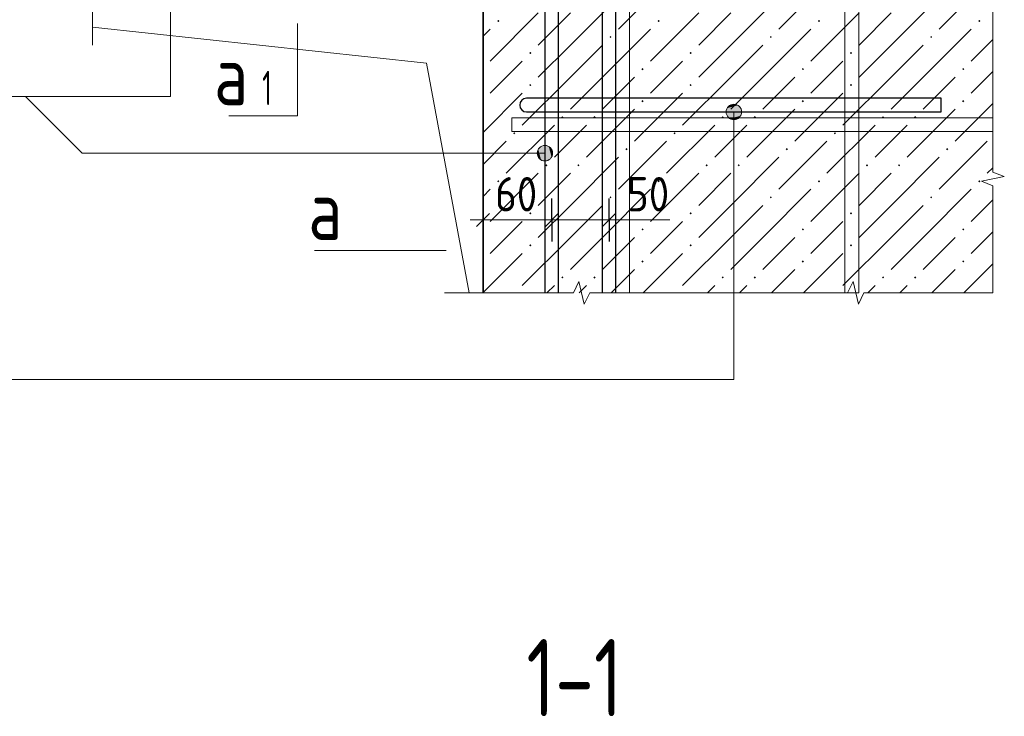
# Model space of a CAD drawing. Header units: millimetres. Extents: x 0 to 50400, y 0 to 35640.
# Tile 20 of 40: x 6599 to 13476, y 22687 to 27555. Entities that reach past the tile are written whole.
import ezdxf

# ---------------------------------------------------------------- set-up
doc = ezdxf.new("R2010")
doc.units = ezdxf.units.MM
for name, color, linetype, lineweight in [('Standard', 7, 'Continuous', 25), ('Размерная линия_ общее', 7, 'Continuous', 13), ('Текст_ общее', 7, 'Continuous', 25)]:
    doc.layers.add(name, color=color, linetype=linetype, lineweight=lineweight)
doc.styles.add('ISOCPEUR', font='txt')

msp = doc.modelspace()

# ---------------------------------------------------------------- hatches: boundary and pattern name
at = {"layer": 'Standard', "linetype": 'Continuous', "lineweight": 13, "transparency": 33554687}
for points in [[(9933.7, 27545.3), (9941.5, 27553.1), (9949.3, 27545.3), (9941.5, 27537.6)], [(11053.7, 27545.3), (11061.5, 27553.1), (11069.3, 27545.3), (11061.5, 27537.6)], [(12173.7, 27545.3), (12181.5, 27553.1), (12189.3, 27545.3), (12181.5, 27537.6)], [(13293.7, 27545.3), (13301.5, 27553.1), (13309.3, 27545.3), (13301.5, 27537.6)], [(10717.7, 27433.4), (10725.5, 27441.2), (10733.3, 27433.4), (10725.5, 27425.6)], [(11837.7, 27433.4), (11845.5, 27441.2), (11853.3, 27433.4), (11845.5, 27425.6)], [(12957.7, 27433.4), (12965.5, 27441.2), (12973.3, 27433.4), (12965.5, 27425.6)], [(10157.7, 27321.4), (10165.5, 27329.2), (10173.3, 27321.4), (10165.5, 27313.6)], [(11277.7, 27321.4), (11285.5, 27329.2), (11293.3, 27321.4), (11285.5, 27313.6)], [(12397.7, 27321.4), (12405.5, 27329.2), (12413.3, 27321.4), (12405.5, 27313.6)], [(9835.5, 27211.1), (9837.3, 27209.3), (9835.5, 27207.6)], [(10941.7, 27209.3), (10949.5, 27217.1), (10957.3, 27209.3), (10949.5, 27201.5)], [(12061.7, 27209.3), (12069.5, 27217.1), (12077.3, 27209.3), (12069.5, 27201.5)], [(13181.7, 27209.3), (13189.5, 27217.1), (13197.3, 27209.3), (13189.5, 27201.5)], [(10157.7, 27097.4), (10165.5, 27105.2), (10173.3, 27097.4), (10165.5, 27089.6)], [(11277.7, 27097.4), (11285.5, 27105.2), (11293.3, 27097.4), (11285.5, 27089.6)], [(12397.7, 27097.4), (12405.5, 27105.2), (12413.3, 27097.4), (12405.5, 27089.6)], [(9835.5, 26987.1), (9837.3, 26985.3), (9835.5, 26983.6)], [(10941.7, 26985.3), (10949.5, 26993.2), (10957.3, 26985.3), (10949.5, 26977.6)], [(12061.7, 26985.3), (12069.5, 26993.2), (12077.3, 26985.3), (12069.5, 26977.6)], [(13181.7, 26985.3), (13189.5, 26993.2), (13197.3, 26985.3), (13189.5, 26977.6)], [(10381.7, 26873.3), (10389.5, 26881.1), (10397.3, 26873.3), (10389.5, 26865.5)], [(10605.7, 26873.3), (10613.5, 26881.1), (10621.3, 26873.3), (10613.5, 26865.5)], [(11501.7, 26873.3), (11509.5, 26881.1), (11517.3, 26873.3), (11509.5, 26865.5)], [(11725.7, 26873.3), (11733.5, 26881.1), (11741.3, 26873.3), (11733.5, 26865.5)], [(12621.7, 26873.3), (12629.5, 26881.1), (12637.3, 26873.3), (12629.5, 26865.5)], [(12845.7, 26873.3), (12853.5, 26881.1), (12861.3, 26873.3), (12853.5, 26865.5)], [(10045.7, 26761.4), (10053.5, 26769.1), (10061.3, 26761.4), (10053.5, 26753.6)], [(11165.7, 26761.4), (11173.5, 26769.1), (11181.3, 26761.4), (11173.5, 26753.6)], [(12285.7, 26761.4), (12293.5, 26769.1), (12301.3, 26761.4), (12293.5, 26753.6)], [(10829.7, 26649.4), (10837.5, 26657.2), (10845.3, 26649.4), (10837.5, 26641.5)], [(11949.7, 26649.4), (11957.5, 26657.2), (11965.3, 26649.4), (11957.5, 26641.5)], [(13069.7, 26649.4), (13077.5, 26657.2), (13085.3, 26649.4), (13077.5, 26641.5)], [(10269.7, 26537.4), (10277.5, 26545.2), (10285.3, 26537.4), (10277.5, 26529.6)], [(10493.7, 26537.4), (10501.5, 26545.2), (10509.3, 26537.4), (10501.5, 26529.6)], [(11389.7, 26537.4), (11397.5, 26545.2), (11405.3, 26537.4), (11397.5, 26529.6)], [(11613.7, 26537.4), (11621.5, 26545.2), (11629.3, 26537.4), (11621.5, 26529.6)], [(12509.7, 26537.4), (12517.5, 26545.2), (12525.3, 26537.4), (12517.5, 26529.6)], [(12733.7, 26537.4), (12741.5, 26545.2), (12749.3, 26537.4), (12741.5, 26529.6)], [(9933.7, 26425.3), (9941.5, 26433.1), (9949.3, 26425.3), (9941.5, 26417.6)], [(11053.7, 26425.3), (11061.5, 26433.1), (11069.3, 26425.3), (11061.5, 26417.6)], [(12173.7, 26425.3), (12181.5, 26433.1), (12189.3, 26425.3), (12181.5, 26417.6)], [(13293.7, 26425.3), (13301.5, 26433.1), (13309.3, 26425.3), (13301.5, 26417.6)], [(10717.7, 26313.4), (10725.5, 26321.2), (10733.3, 26313.4), (10725.5, 26305.5)], [(11837.7, 26313.4), (11845.5, 26321.2), (11853.3, 26313.4), (11845.5, 26305.5)], [(12957.7, 26313.4), (12965.5, 26321.2), (12973.3, 26313.4), (12965.5, 26305.5)], [(10157.7, 26201.4), (10165.5, 26209.1), (10173.3, 26201.4), (10165.5, 26193.6)], [(11277.7, 26201.4), (11285.5, 26209.1), (11293.3, 26201.4), (11285.5, 26193.6)], [(12397.7, 26201.4), (12405.5, 26209.1), (12413.3, 26201.4), (12405.5, 26193.6)], [(9835.5, 26091.1), (9837.3, 26089.4), (9835.5, 26087.6)], [(10941.7, 26089.4), (10949.5, 26097.2), (10957.3, 26089.4), (10949.5, 26081.6)], [(12061.7, 26089.4), (12069.5, 26097.2), (12077.3, 26089.4), (12069.5, 26081.6)], [(13181.7, 26089.4), (13189.5, 26097.2), (13197.3, 26089.4), (13189.5, 26081.6)], [(10157.7, 25977.4), (10165.5, 25985.2), (10173.3, 25977.4), (10165.5, 25969.5)], [(11277.7, 25977.4), (11285.5, 25985.2), (11293.3, 25977.4), (11285.5, 25969.5)], [(12397.7, 25977.4), (12405.5, 25985.2), (12413.3, 25977.4), (12405.5, 25969.5)], [(9835.5, 25867.1), (9837.3, 25865.3), (9835.5, 25863.6)], [(10941.7, 25865.3), (10949.5, 25873.1), (10957.3, 25865.3), (10949.5, 25857.6)], [(12061.7, 25865.3), (12069.5, 25873.1), (12077.3, 25865.3), (12069.5, 25857.6)], [(13181.7, 25865.3), (13189.5, 25873.1), (13197.3, 25865.3), (13189.5, 25857.6)], [(10381.7, 25753.4), (10389.5, 25761.2), (10397.3, 25753.4), (10389.5, 25745.6)], [(10605.7, 25753.4), (10613.5, 25761.2), (10621.3, 25753.4), (10613.5, 25745.6)], [(11501.7, 25753.4), (11509.5, 25761.2), (11517.3, 25753.4), (11509.5, 25745.6)], [(11725.7, 25753.4), (11733.5, 25761.2), (11741.3, 25753.4), (11733.5, 25745.6)], [(12621.7, 25753.4), (12629.5, 25761.2), (12637.3, 25753.4), (12629.5, 25745.6)], [(12845.7, 25753.4), (12853.5, 25761.2), (12861.3, 25753.4), (12853.5, 25745.6)], [(10050.2, 25645.9), (10053.5, 25649.2), (10056.7, 25645.9)], [(11170.2, 25645.9), (11173.5, 25649.2), (11176.7, 25645.9)], [(12290.3, 25645.9), (12293.5, 25649.2), (12296.7, 25645.9)]]:
    msp.add_hatch(color=7, dxfattribs=at).paths.add_polyline_path(points, flags=16)
for points in [[(11560.6, 26956.4), (11614.5, 26956.4), (11587.6, 26963.9)], [(11533.5, 26909.9), (11641.5, 26909.9), (11634, 26936.9)], [(11533.5, 26909.9), (11634, 26936.9), (11541.1, 26936.9)], [(11541.1, 26882.9), (11641.5, 26909.9), (11533.5, 26909.9)], [(11541.1, 26936.9), (11634, 26936.9), (11614.5, 26956.4)], [(11541.1, 26936.9), (11614.5, 26956.4), (11560.6, 26956.4)], [(11541.1, 26882.9), (11634, 26882.9), (11641.5, 26909.9)], [(11560.6, 26863.5), (11634, 26882.9), (11541.1, 26882.9)], [(11560.6, 26863.5), (11614.5, 26863.5), (11634, 26882.9)], [(11614.5, 26863.5), (11560.6, 26863.5), (11587.6, 26855.9)]]:
    msp.add_hatch(color=7, dxfattribs=at).paths.add_polyline_path(points)
at = {"layer": 'Текст_ общее', "linetype": 'Continuous', "lineweight": 13, "transparency": 33554687}
for points in [[(10221.1, 26594.6), (10221.1, 26648.6), (10213.5, 26621.6)], [(10240.6, 26575.2), (10240.6, 26668.1), (10221.1, 26648.6)], [(10240.6, 26575.2), (10221.1, 26648.6), (10221.1, 26594.6)], [(10267.6, 26567.6), (10267.6, 26675.6), (10240.6, 26668.1)], [(10267.6, 26567.6), (10240.6, 26668.1), (10240.6, 26575.2)], [(10294.5, 26575.2), (10294.5, 26668.1), (10267.6, 26675.6)], [(10294.5, 26575.2), (10267.6, 26675.6), (10267.6, 26567.6)], [(10314, 26594.6), (10314, 26648.6), (10294.5, 26668.1)], [(10314, 26594.6), (10294.5, 26668.1), (10294.5, 26575.2)], [(10314, 26648.6), (10314, 26594.6), (10321.5, 26621.6)]]:
    msp.add_hatch(color=7, dxfattribs=at).paths.add_polyline_path(points)

# ---------------------------------------------------------------- linework, layer by layer
at = {"layer": 'Standard', "color": 7, "linetype": 'Continuous', "lineweight": 25, "transparency": 33554687}
for p, q in [((10267.6, 30989.9), (10267.6, 25645.9)), ((10667.5, 30989.9), (10667.5, 25645.9))]:
    msp.add_line(p, q, dxfattribs=at)
at = {"layer": 'Standard', "color": 7, "linetype": 'Continuous', "lineweight": 13, "transparency": 33554687}
for p, q in [((7107.6, 27375.5), (7107.6, 28102.4)), ((13396.3, 27986.7), (13396.3, 27238.3)), ((8540.3, 27528.6), (8540.3, 26883.2)), ((13396.3, 27238.3), (13396.3, 26489.9)), ((11587.6, 26963.9), (11587.6, 26963.9)), ((11533.5, 26909.9), (11533.5, 26909.9)), ((11641.5, 26909.9), (11641.5, 26909.9)), ((8540.3, 26883.2), (8060.3, 26883.2)), ((11587.6, 26855.9), (11587.6, 26855.9)), ((13396.3, 26489.9), (13476.3, 26458)), ((13476.3, 26458), (13316.3, 26426.2)), ((13316.3, 26426.2), (13396.3, 26394.4)), ((13396.3, 26394.4), (13396.3, 25645.9)), ((10715.5, 26155.1), (11139.6, 26155.1)), ((9578.8, 25941.6), (8658.8, 25941.6)), ((10504.5, 25725.9), (10466.2, 25645.9)), ((10542.8, 25565.9), (10504.5, 25725.9)), ((12419.6, 25725.9), (12381.3, 25645.9)), ((12457.9, 25565.9), (12419.6, 25725.9)), ((9566.1, 25645.9), (9566.1, 25645.9)), ((10466.2, 25645.9), (9566.1, 25645.9)), ((10581.1, 25645.9), (10542.8, 25565.9)), ((11481.2, 25645.9), (10581.1, 25645.9)), ((12381.3, 25645.9), (11481.2, 25645.9)), ((12496.2, 25645.9), (12457.9, 25565.9)), ((13396.3, 25645.9), (12496.2, 25645.9)), ((13396.3, 25645.9), (13396.3, 25645.9))]:
    msp.add_line(p, q, dxfattribs=at)
at = {"layer": 'Standard', "color": 254, "linetype": 'Continuous', "lineweight": 13, "transparency": 33554687}
for p, q in [((11117.5, 27825.3), (10781.5, 27489.4)), ((12237.5, 27825.3), (11901.5, 27489.4)), ((13357.5, 27825.3), (13021.5, 27489.4)), ((10445.5, 27377.4), (10781.5, 27713.3)), ((11565.5, 27377.4), (11901.5, 27713.3)), ((12685.5, 27377.4), (13021.5, 27713.3)), ((10221.5, 27601.4), (9885.5, 27265.3)), ((10445.5, 27601.4), (10221.5, 27377.4)), ((11341.5, 27601.4), (11005.5, 27265.3)), ((11565.5, 27601.4), (11341.5, 27377.4)), ((12461.5, 27601.4), (12125.5, 27265.3)), ((12685.5, 27601.4), (12461.5, 27377.4)), ((9835.5, 27439.4), (9885.5, 27489.4)), ((10669.5, 27153.4), (11005.5, 27489.4)), ((11789.5, 27153.4), (12125.5, 27489.4)), ((12909.5, 27153.4), (13245.5, 27489.4)), ((10445.5, 27377.4), (10221.5, 27153.4)), ((10669.5, 27377.4), (10445.5, 27153.4)), ((11565.5, 27377.4), (11341.5, 27153.4)), ((11789.5, 27377.4), (11565.5, 27153.4)), ((12685.5, 27377.4), (12461.5, 27153.4)), ((12909.5, 27377.4), (12685.5, 27153.4)), ((13396.3, 27416.2), (13245.5, 27265.3)), ((9997.5, 27153.4), (10109.5, 27265.3)), ((11117.5, 27153.4), (11229.5, 27265.3)), ((12237.5, 27153.4), (12349.5, 27265.3)), ((13357.5, 27153.4), (13396.3, 27192.2)), ((9885.5, 27041.4), (9997.5, 27153.4)), ((10445.5, 27153.4), (10109.5, 26817.4)), ((10669.5, 27153.4), (10445.5, 26929.4)), ((10893.5, 27153.4), (10669.5, 26929.4)), ((11005.5, 27041.4), (11117.5, 27153.4)), ((11565.5, 27153.4), (11229.5, 26817.4)), ((11789.5, 27153.4), (11565.5, 26929.4)), ((12013.5, 27153.4), (11789.5, 26929.4)), ((12125.5, 27041.4), (12237.5, 27153.4)), ((12685.5, 27153.4), (12349.5, 26817.4)), ((12909.5, 27153.4), (12685.5, 26929.4)), ((13133.5, 27153.4), (12909.5, 26929.4)), ((13245.5, 27041.4), (13357.5, 27153.4)), ((10109.5, 27041.4), (9835.5, 26767.4)), ((11229.5, 27041.4), (10893.5, 26705.3)), ((12349.5, 27041.4), (12013.5, 26705.3)), ((13396.3, 26968.2), (13133.5, 26705.3)), ((10893.5, 26929.4), (10557.5, 26593.4)), ((12013.5, 26929.4), (11677.5, 26593.4)), ((13133.5, 26929.4), (12797.5, 26593.4)), ((10333.5, 26817.4), (9997.5, 26481.4)), ((10445.5, 26705.3), (10557.5, 26817.4)), ((11453.5, 26817.4), (11117.5, 26481.4)), ((11565.5, 26705.3), (11677.5, 26817.4)), ((12573.5, 26817.4), (12237.5, 26481.4)), ((12685.5, 26705.3), (12797.5, 26817.4)), ((9997.5, 26705.3), (9835.5, 26543.4)), ((10333.5, 26593.4), (10445.5, 26705.3)), ((11117.5, 26705.3), (10781.5, 26369.3)), ((11453.5, 26593.4), (11565.5, 26705.3)), ((12237.5, 26705.3), (11901.5, 26369.3)), ((12573.5, 26593.4), (12685.5, 26705.3)), ((13357.5, 26705.3), (13021.5, 26369.3)), ((10445.5, 26257.4), (10781.5, 26593.4)), ((11565.5, 26257.4), (11901.5, 26593.4)), ((12685.5, 26257.4), (13021.5, 26593.4)), ((10221.5, 26481.4), (9885.5, 26145.3)), ((10445.5, 26481.4), (10221.5, 26257.4)), ((11341.5, 26481.4), (11005.5, 26145.3)), ((11565.5, 26481.4), (11341.5, 26257.4)), ((12461.5, 26481.4), (12125.5, 26145.3)), ((12685.5, 26481.4), (12461.5, 26257.4)), ((13396.3, 26520.2), (13357.5, 26481.4)), ((9835.5, 26319.4), (9885.5, 26369.3)), ((10669.5, 26033.3), (11005.5, 26369.3)), ((11789.5, 26033.3), (12125.5, 26369.3)), ((12909.5, 26033.3), (13245.5, 26369.3)), ((13396.3, 26296.2), (13245.5, 26145.3)), ((10445.5, 26257.4), (10221.5, 26033.3)), ((10669.5, 26257.4), (10445.5, 26033.3)), ((11565.5, 26257.4), (11341.5, 26033.3)), ((11789.5, 26257.4), (11565.5, 26033.3)), ((12685.5, 26257.4), (12461.5, 26033.3)), ((12909.5, 26257.4), (12685.5, 26033.3)), ((9997.5, 26033.3), (10109.5, 26145.3)), ((11117.5, 26033.3), (11229.5, 26145.3)), ((12237.5, 26033.3), (12349.5, 26145.3)), ((13357.5, 26033.3), (13396.3, 26072.2)), ((9885.5, 25921.4), (9997.5, 26033.3)), ((10445.5, 26033.3), (10109.5, 25697.4)), ((10669.5, 26033.3), (10445.5, 25809.3)), ((10893.5, 26033.3), (10669.5, 25809.3)), ((11005.5, 25921.4), (11117.5, 26033.3)), ((11565.5, 26033.3), (11229.5, 25697.4)), ((11789.5, 26033.3), (11565.5, 25809.3)), ((12013.5, 26033.3), (11789.5, 25809.3)), ((12125.5, 25921.4), (12237.5, 26033.3)), ((12685.5, 26033.3), (12349.5, 25697.4)), ((12909.5, 26033.3), (12685.5, 25809.3)), ((13133.5, 26033.3), (12909.5, 25809.3)), ((13245.5, 25921.4), (13357.5, 26033.3)), ((10109.5, 25921.4), (9835.5, 25647.4)), ((11229.5, 25921.4), (10954.1, 25645.9)), ((12349.5, 25921.4), (12074, 25645.9)), ((10893.5, 25809.3), (10730.1, 25645.9)), ((12013.5, 25809.3), (11850.1, 25645.9)), ((13133.5, 25809.3), (12970.1, 25645.9)), ((13396.3, 25848.2), (13194.1, 25645.9)), ((10333.5, 25697.4), (10282, 25645.9)), ((10506.1, 25645.9), (10557.5, 25697.4)), ((11453.5, 25697.4), (11402.1, 25645.9)), ((11626.1, 25645.9), (11677.5, 25697.4)), ((12573.5, 25697.4), (12522, 25645.9)), ((12746.1, 25645.9), (12797.5, 25697.4))]:
    msp.add_line(p, q, dxfattribs=at)
at = {"layer": 'Standard', "color": 7, "linetype": 'Continuous', "lineweight": 13, "transparency": 33554687}
for points in [[(10859.5, 32015.5), (10859.5, 25645.9), (10763.5, 25645.9), (10763.5, 32015.5), (10859.5, 32015.5)], [(12459.6, 32015.5), (12459.6, 25645.9), (12363.6, 25645.9), (12363.6, 32015.5), (12459.6, 32015.5)], [(9739.5, 25645.9), (9439.6, 27249.9), (7107.6, 27501.9)], [(4236.8, 25041.4), (11587.6, 25041.4), (11587.6, 26909.9)], [(10035.5, 26773.9), (13396.3, 26773.9), (13396.3, 26869.9), (10035.5, 26869.9), (10035.5, 26773.9)]]:
    msp.add_lwpolyline(points, dxfattribs=at)
at = {"layer": 'Standard', "color": 7, "linetype": 'Continuous', "lineweight": 25, "transparency": 33554687}
for points in [[(10363.5, 25645.9), (10363.5, 30989.9), (10267.6, 30989.9)], [(10763.5, 25645.9), (10763.5, 30989.9), (10667.5, 30989.9)], [(10139.5, 26909.9), (13035.5, 26909.9), (13035.5, 27005.9), (10139.5, 27005.9)]]:
    msp.add_lwpolyline(points, dxfattribs=at)
at = {"layer": 'Standard', "color": 7, "linetype": 'Continuous', "lineweight": 35, "transparency": 33554687}
msp.add_lwpolyline([(9835.5, 25645.9), (9835.5, 27645.9), (7107.6, 27645.9)], dxfattribs=at)
at = {"layer": 'Standard', "color": 7, "linetype": 'Continuous', "lineweight": 13, "transparency": 33554687}
msp.add_circle((11587.6, 26909.9), 54, dxfattribs=at)
at = {"layer": 'Standard', "color": 7, "linetype": 'Continuous', "lineweight": 25, "transparency": 33554687}
msp.add_arc((10139.5, 26957.9), 48, 90, 270, dxfattribs=at)
at = {"layer": 'Размерная линия_ общее', "color": 253, "linetype": 'Continuous', "lineweight": -3, "true_color": 0xa0a0a0, "transparency": 33554687}
for p, q in [((9835.5, 26155.1), (9835.5, 26305.1)), ((10315.5, 26155.1), (10315.5, 26305.1)), ((10715.5, 26155.1), (10715.5, 26305.1)), ((9835.5, 26155.1), (9835.5, 26005.2)), ((10315.5, 26155.1), (10315.5, 26005.2)), ((10715.5, 26155.1), (10715.5, 26005.2))]:
    msp.add_line(p, q, dxfattribs=at)
at = {"layer": 'Размерная линия_ общее', "color": 7, "linetype": 'Continuous', "lineweight": 13, "transparency": 33554687}
for p, q in [((9835.5, 26155.1), (9745.5, 26155.1)), ((9835.5, 26155.1), (10315.5, 26155.1)), ((10315.5, 26155.1), (10715.5, 26155.1)), ((10715.5, 26155.1), (10805.6, 26155.1))]:
    msp.add_line(p, q, dxfattribs=at)
at = {"layer": 'Размерная линия_ общее', "color": 7, "linetype": 'Continuous', "lineweight": 25, "transparency": 33554687}
for p, q in [((9790.5, 26110.1), (9880.6, 26200.2)), ((10270.5, 26110.1), (10360.6, 26200.2)), ((10670.5, 26110.1), (10760.6, 26200.2))]:
    msp.add_line(p, q, dxfattribs=at)
at = {"layer": 'Текст_ общее', "color": 7, "linetype": 'Continuous', "lineweight": 13, "transparency": 33554687}
for p, q in [((10213.5, 26621.6), (10213.5, 26621.6)), ((10267.6, 26675.6), (10267.6, 26675.6)), ((10321.5, 26621.6), (10321.5, 26621.6)), ((10267.6, 26567.6), (10267.6, 26567.6))]:
    msp.add_line(p, q, dxfattribs=at)
for points in [[(7653.4, 28077.9), (7653.4, 27018.7), (4446.8, 27018.7)], [(10267.6, 26621.6), (7035.4, 26621.6), (6638.4, 27018.7)]]:
    msp.add_lwpolyline(points, dxfattribs=at)
msp.add_circle((10267.6, 26621.6), 54, dxfattribs=at)

# ---------------------------------------------------------------- texts
at = {"layer": 'Standard', "color": 7, "linetype": 'Continuous', "lineweight": 35, "transparency": 33554687, "attachment_point": 7, "style": 'ISOCPEUR'}
for s, insert, char_height, width in [('\\W0.80;а', (7956.8, 26957.2), 420, 503.767), ('\\W0.56;1', (8292.8, 26957.2), 240, 186.667), ('\\W0.80;а', (8614.8, 26015.6), 420, 503.778)]:
    msp.add_mtext(s, dxfattribs=dict(at, insert=insert, char_height=char_height, width=width))
at = {"layer": 'Standard', "color": 7, "linetype": 'Continuous', "lineweight": 50, "transparency": 33554687, "insert": (10138.1, 22687.3), "char_height": 540, "width": 1117.194, "attachment_point": 7, "style": 'ISOCPEUR'}
msp.add_mtext('\\W0.74;1-1', dxfattribs=at)
at = {"layer": 'Размерная линия_ общее', "color": 7, "linetype": 'Continuous', "lineweight": 18, "transparency": 33554687, "char_height": 240, "attachment_point": 7, "style": 'ISOCPEUR'}
for s, insert, width in [('\\W0.87;60', (9919.6, 26215.1), 440.642), ('\\W0.87;50', (10840.6, 26215.1), 440.652)]:
    msp.add_mtext(s, dxfattribs=dict(at, insert=insert, width=width))

doc.saveas('drawing.dxf')
